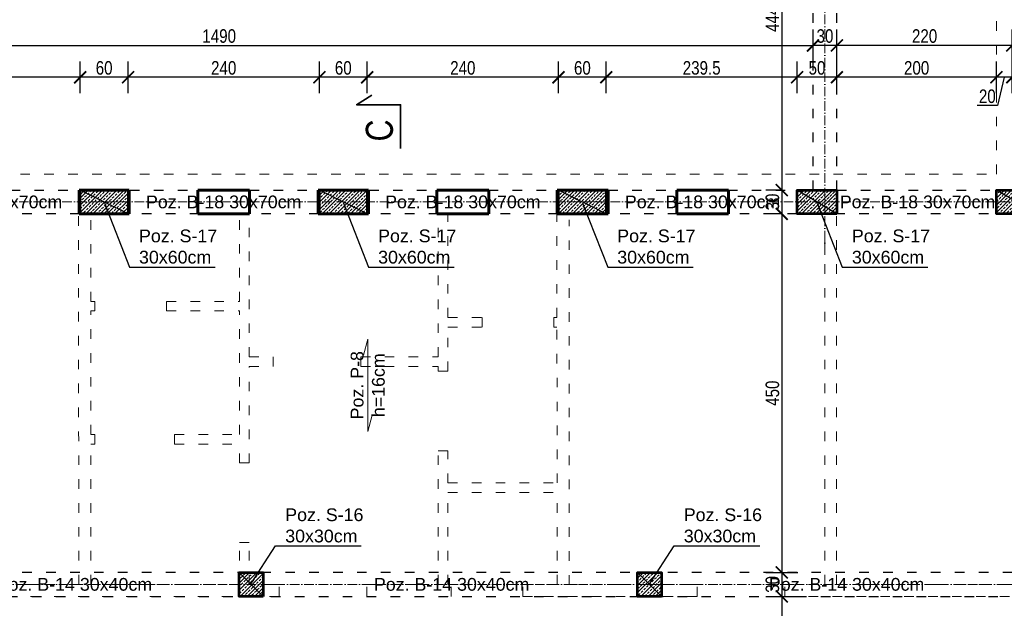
# Model space of a CAD drawing. Header units: inches. Extents: x 201967 to 338763, y -32705 to 30884.
# Tile 129 of 236: x 318044 to 319279, y 5611 to 6350. Entities that reach past the tile are written whole.
import ezdxf

# ---------------------------------------------------------------- set-up
doc = ezdxf.new("R2010")
doc.units = ezdxf.units.IN
doc.header["$MEASUREMENT"] = 0
doc.linetypes.add('ACAD_ISO03W100', pattern=[30, 12, -18])
doc.linetypes.add('ACAD_ISO10W100', pattern=[18, 12, -3, 0, -3])
for name, color, linetype, lineweight in [('01 a1 KONSTRUKCJA żelebet', 200, 'Continuous', 53), ('01 b KONSTRUKCJA belki', 92, 'ACAD_ISO03W100', 30), ('01h1 KONSTRUKCJA pozycje stropy', 253, 'Continuous', 13), ('01h2 KONSTRUKCJA pozycje belki', 254, 'Continuous', 13), ('01h3 KONSTRUKCJA pozycje słupy', 252, 'Continuous', 13), ('02 b ściany dziłowe cienkie', 6, 'ACAD_ISO03W100', 13), ('11 OSIE ściany', 2, 'ACAD_ISO10W100', 5), ('90 WYMIAR', 155, 'Continuous', 9), ('91 PRZEKROJE', 7, 'Continuous', 35), ('_proj_SCHODY', 2, 'Continuous', 9), ('MURY konstrukcyjne', 70, 'Continuous', 60)]:
    doc.layers.add(name, color=color, linetype=linetype, lineweight=lineweight)
doc.styles.add('100 arial', font='arial.ttf', dxfattribs={"width": 0.8, "height": 17})
doc.styles.add('arialcce', font='arial.ttf')
doc.styles.add('OPIS', font='arial.ttf')
doc.styles.add('RomanS', font='romans.shx')
doc.dimstyles.new('100', dxfattribs={"dimscale": 10, "dimtxt": 17, "dimasz": 1.5, "dimexe": 2, "dimexo": 2, "dimgap": 0.3, "dimtad": 1, "dimdec": 1, "dimrnd": 0.5, "dimdsep": 46, "dimtxsty": '100 arial', "dimblk": 'ARCHTICK', "dimcen": 10, "dimclrd": 256, "dimclre": 256, "dimclrt": 256, "dimadec": 0, "dimazin": 0, "dimtfac": 1, "dimtdec": 1, "dimtix": 1, "dimtmove": 1, "dimatfit": 3, "dimfxl": 2, "dimfxlon": 1, "dimtolj": 1, "dimarcsym": 0})
doc.dimstyles.new('DIM100txt12', dxfattribs={"dimtxt": 12, "dimasz": 1.05, "dimexe": 0, "dimexo": 8, "dimgap": 4, "dimtad": 1, "dimdec": 7, "dimrnd": 0.5, "dimdsep": 46, "dimtxsty": 'RomanS', "dimblk1": 'DIM', "dimblk2": 'DIM', "dimsah": 1, "dimcen": 0.09, "dimse1": 1, "dimse2": 1, "dimclrt": 256, "dimadec": 1, "dimazin": 0, "dimtfac": 1, "dimtdec": 7, "dimtix": 1, "dimtofl": 0, "dimtmove": 2, "dimatfit": 3, "dimfxl": 1, "dimtolj": 1, "dimtzin": 0, "dimarcsym": 0})
pattern_1 = [(45, (0, -25), (-4.490128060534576, 4.490128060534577), []), (45, (4.490130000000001, -25), (-4.490128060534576, 4.490128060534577), [3.175, -1.5875])]

# ---------------------------------------------------------------- blocks, each defined once
blk = doc.blocks.new('1 osie 1 część BPPZ')
at = {"layer": '11 OSIE ściany'}
for p, q in [((-1917.399999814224, 163.500971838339), (-1917.399999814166, 870.0009718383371)), ((-907.3999998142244, 230.0009718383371), (-4101.782290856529, 230.0009718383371)), ((-1237.399999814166, -249.9990929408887), (-4101.782290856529, -249.9990929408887))]:
    blk.add_line(p, q, dxfattribs=at)
blk = doc.blocks.new('*U1126')
at = {"lineweight": 5, "ltscale": 0.25}
h = blk.add_hatch(dxfattribs=at)
h.set_pattern_fill('ANSI33', color=5, style=0)
h.set_pattern_definition(pattern_1)
h.paths.add_polyline_path([(0, 0), (-3.552713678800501e-15, -50), (30, -50), (30, 0)])
blk.add_lwpolyline([(0, 0), (-3.552713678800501e-15, -50), (30, -50), (30, 0)], close=True)
at = {"layer": 'Defpoints'}
blk.add_line((0, 0), (30, -50), dxfattribs=at)
blk = doc.blocks.new('*U1125')
at = {"lineweight": 5, "ltscale": 0.25}
h = blk.add_hatch(dxfattribs=at)
h.set_pattern_fill('ANSI33', color=5, style=0)
h.set_pattern_definition(pattern_1)
h.paths.add_polyline_path([(0, 0), (-4.973799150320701e-15, -60), (30, -60), (30, 0)])
blk.add_lwpolyline([(0, 0), (-4.973799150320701e-15, -60), (30, -60), (30, 0)], close=True)
at = {"layer": 'Defpoints'}
blk.add_line((0, 0), (30, -60), dxfattribs=at)
blk = doc.blocks.new('*U1121')
at = {"lineweight": 5, "ltscale": 0.25}
h = blk.add_hatch(dxfattribs=at)
h.set_pattern_fill('ANSI33', color=5, style=0)
h.set_pattern_definition(pattern_1)
h.paths.add_polyline_path([(0, 0), (-7.105427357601e-16, -30), (30, -30), (30, 0)])
blk.add_lwpolyline([(0, 0), (-7.105427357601e-16, -30), (30, -30), (30, 0)], close=True)
at = {"layer": 'Defpoints'}
blk.add_line((0, 0), (30, -30), dxfattribs=at)
blk = doc.blocks.new('1 słupy parter rozbudowa 2')
at = {"layer": '01 a1 KONSTRUKCJA żelebet', "xscale": -1, "rotation": 270}
for name, p in [('*U1125', (1210.657515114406, -15)), ('*U1125', (1510.657515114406, -15.00000000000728)), ('*U1125', (1810.657515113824, -15.00000000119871)), ('*U1126', (2099.999999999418, -15.00006266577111)), ('*U1126', (2350.000000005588, -15)), ('*U1121', (1380, -495.0000647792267)), ('*U1121', (1880, -494.9660623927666))]:
    blk.add_blockref(name, p, dxfattribs=at)
blk = doc.blocks.new('*U1165')
at = {"layer": '91 PRZEKROJE'}
blk.add_lwpolyline([(-6680.216077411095, 15694.43516919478), (-6625.216077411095, 15694.43516919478), (-6625.216077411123, 15749.43516919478), (-6612.913920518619, 15730.59427239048)], dxfattribs=at)
at = {"layer": '91 PRZEKROJE', "color": 2, "insert": (-6671.162506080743, 15737.98818830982), "char_height": 34, "attachment_point": 1, "style": '100 arial'}
blk.add_mtext_dynamic_manual_height_columns('C', width=64.0781552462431, gutter_width=85, heights=[0], dxfattribs=at)
blk = doc.blocks.new('1 przekroje jagielońska')
at = {"layer": '91 PRZEKROJE', "rotation": 90}
blk.add_blockref('*U1165', (12125.51062797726, 6977.17410454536), dxfattribs=at)
blk = doc.blocks.new('DIM')
for p, q in [((7.275957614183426e-12, -13.00000000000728), (7.275957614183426e-12, 12.99999999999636)), ((8.000000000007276, -7.275957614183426e-12), (-7.999999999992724, -7.275957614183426e-12))]:
    blk.add_line(p, q)
at = {"const_width": 1.714285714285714}
blk.add_lwpolyline([(5.714285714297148, 5.714285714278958), (-5.71428571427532, -5.71428571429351)], dxfattribs=at)
blk = doc.blocks.new('_ARCHTICK')
at = {"color": 0, "linetype": 'ByBlock', "const_width": 0.15}
blk.add_lwpolyline([(-0.5, -0.5), (0.5, 0.5)], dxfattribs=at)
blk = doc.blocks.new('*D1690')
at = {"layer": '90 WYMIAR', "lineweight": -2, "transparency": 16777216}
for p, q in [((317534.1205437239, 6733.062804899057), (317534.1205437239, 6773.062804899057)), ((319054.1205437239, 6753.062804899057), (317534.1205437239, 6753.062804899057)), ((319054.1205437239, 6753.062804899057), (319054.1205437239, 6733.062804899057))]:
    blk.add_line(p, q, dxfattribs=at)
at = {"layer": 'Defpoints', "color": 0, "transparency": 16777216}
for p in [(319054.1205437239, 6760.870251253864), (317534.1205437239, 6753.062804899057), (317534.1205437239, 6254.370251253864)]:
    blk.add_point(p, dxfattribs=at)
at = {"layer": '90 WYMIAR', "lineweight": -2, "transparency": 16777216, "xscale": 15, "yscale": 15, "zscale": 15, "rotation": 180}
blk.add_blockref('_ARCHTICK', (317534.1205437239, 6753.062804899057), dxfattribs=at)
at = {"layer": '90 WYMIAR', "lineweight": -2, "transparency": 16777216, "xscale": 15, "yscale": 15, "zscale": 15}
blk.add_blockref('_ARCHTICK', (319054.1205437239, 6753.062804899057), dxfattribs=at)
at = {"layer": '90 WYMIAR', "transparency": 16777216, "insert": (318294.1205437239, 6764.742545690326), "char_height": 17, "attachment_point": 5, "style": '100 arial'}
blk.add_mtext('\\A1;1520', dxfattribs=at)
blk = doc.blocks.new('*D1742')
at = {"layer": '90 WYMIAR', "lineweight": -2, "transparency": 16777216}
for p, q in [((316776.7828983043, 6594.997434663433), (316736.7828983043, 6594.997434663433)), ((316756.7828983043, 6120.870251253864), (316756.7828983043, 6594.997434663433)), ((316776.7828983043, 6120.870251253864), (316736.7828983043, 6120.870251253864))]:
    blk.add_line(p, q, dxfattribs=at)
at = {"layer": 'Defpoints', "color": 0, "transparency": 16777216}
for p in [(316756.7828983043, 6594.997434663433), (319054.1205437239, 6594.997434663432), (316869.7382526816, 6120.870251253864)]:
    blk.add_point(p, dxfattribs=at)
at = {"layer": '90 WYMIAR', "lineweight": -2, "transparency": 16777216, "xscale": 15, "yscale": 15, "zscale": 15}
for p, rotation in [((316756.7828983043, 6594.997434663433), 90), ((316756.7828983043, 6120.870251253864), 270)]:
    blk.add_blockref('_ARCHTICK', p, dxfattribs=dict(at, rotation=rotation))
at = {"layer": '90 WYMIAR', "transparency": 16777216, "insert": (316745.2828983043, 6357.9338429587), "char_height": 17, "attachment_point": 5, "rotation": 90, "style": '100 arial'}
blk.add_mtext('\\A1;474', dxfattribs=at)
blk = doc.blocks.new('*D1701')
at = {"layer": '90 WYMIAR', "lineweight": -2, "transparency": 16777216}
for p, q in [((319269.1205437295, 6257.376199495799), (319269.1205437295, 6297.376199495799)), ((319289.1205437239, 6257.376199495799), (319289.1205437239, 6297.376199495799)), ((319289.1205437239, 6277.376199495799), (319269.1205437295, 6277.376199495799)), ((319279.1205437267, 6277.376199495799), (319270.6305078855, 6241.781529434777)), ((319270.6305078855, 6241.781529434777), (319244.9633864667, 6241.781529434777))]:
    blk.add_line(p, q, dxfattribs=at)
at = {"layer": 'Defpoints', "color": 0, "transparency": 16777216}
for p in [(319269.1205437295, 6277.376199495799), (319269.1205437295, 6135.870251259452), (319289.1205437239, 6135.870251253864)]:
    blk.add_point(p, dxfattribs=at)
at = {"layer": '90 WYMIAR', "lineweight": -2, "transparency": 16777216, "xscale": 15, "yscale": 15, "zscale": 15, "rotation": 180}
blk.add_blockref('_ARCHTICK', (319269.1205437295, 6277.376199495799), dxfattribs=at)
at = {"layer": '90 WYMIAR', "lineweight": -2, "transparency": 16777216, "xscale": 15, "yscale": 15, "zscale": 15}
blk.add_blockref('_ARCHTICK', (319289.1205437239, 6277.376199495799), dxfattribs=at)
at = {"layer": '90 WYMIAR', "transparency": 16777216, "insert": (319257.796947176, 6253.461270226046), "char_height": 17, "attachment_point": 5, "style": '100 arial'}
blk.add_mtext('\\A1;20', dxfattribs=at)
blk = doc.blocks.new('*D1702')
at = {"layer": '90 WYMIAR', "lineweight": -2, "transparency": 16777216}
for p, q in [((319069.1205437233, 6257.376199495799), (319069.1205437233, 6297.376199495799)), ((319269.1205437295, 6257.376199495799), (319269.1205437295, 6297.376199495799)), ((319269.1205437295, 6277.376199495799), (319069.1205437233, 6277.376199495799))]:
    blk.add_line(p, q, dxfattribs=at)
at = {"layer": 'Defpoints', "color": 0, "transparency": 16777216}
for p in [(319069.1205437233, 6277.376199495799), (319069.1205437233, 6135.870188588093), (319269.1205437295, 6135.870251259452)]:
    blk.add_point(p, dxfattribs=at)
at = {"layer": '90 WYMIAR', "lineweight": -2, "transparency": 16777216, "xscale": 15, "yscale": 15, "zscale": 15, "rotation": 180}
blk.add_blockref('_ARCHTICK', (319069.1205437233, 6277.376199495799), dxfattribs=at)
at = {"layer": '90 WYMIAR', "lineweight": -2, "transparency": 16777216, "xscale": 15, "yscale": 15, "zscale": 15}
blk.add_blockref('_ARCHTICK', (319269.1205437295, 6277.376199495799), dxfattribs=at)
at = {"layer": '90 WYMIAR', "transparency": 16777216, "insert": (319169.1205437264, 6289.055940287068), "char_height": 17, "attachment_point": 5, "style": '100 arial'}
blk.add_mtext('\\A1;200', dxfattribs=at)
blk = doc.blocks.new('*D1703')
at = {"layer": '90 WYMIAR', "lineweight": -2, "transparency": 16777216}
for p, q in [((319019.1205437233, 6257.376199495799), (319019.1205437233, 6297.376199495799)), ((319069.1205437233, 6257.376199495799), (319069.1205437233, 6297.376199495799)), ((319069.1205437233, 6277.376199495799), (319019.1205437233, 6277.376199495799))]:
    blk.add_line(p, q, dxfattribs=at)
at = {"layer": 'Defpoints', "color": 0, "transparency": 16777216}
for p in [(319019.1205437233, 6277.376199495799), (319019.1205437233, 6135.870188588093), (319069.1205437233, 6135.870188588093)]:
    blk.add_point(p, dxfattribs=at)
at = {"layer": '90 WYMIAR', "lineweight": -2, "transparency": 16777216, "xscale": 15, "yscale": 15, "zscale": 15, "rotation": 180}
blk.add_blockref('_ARCHTICK', (319019.1205437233, 6277.376199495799), dxfattribs=at)
at = {"layer": '90 WYMIAR', "lineweight": -2, "transparency": 16777216, "xscale": 15, "yscale": 15, "zscale": 15}
blk.add_blockref('_ARCHTICK', (319069.1205437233, 6277.376199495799), dxfattribs=at)
at = {"layer": '90 WYMIAR', "transparency": 16777216, "insert": (319044.1205437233, 6289.055940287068), "char_height": 17, "attachment_point": 5, "style": '100 arial'}
blk.add_mtext('\\A1;50', dxfattribs=at)
blk = doc.blocks.new('*D1704')
at = {"layer": '90 WYMIAR', "lineweight": -2, "transparency": 16777216}
for p, q in [((318779.7780588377, 6257.376199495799), (318779.7780588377, 6297.376199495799)), ((319019.1205437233, 6257.376199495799), (319019.1205437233, 6297.376199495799)), ((319019.1205437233, 6277.376199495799), (318779.7780588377, 6277.376199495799))]:
    blk.add_line(p, q, dxfattribs=at)
at = {"layer": 'Defpoints', "color": 0, "transparency": 16777216}
for p in [(318779.7780588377, 6277.376199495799), (318779.7780588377, 6135.870251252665), (319019.1205437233, 6135.870188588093)]:
    blk.add_point(p, dxfattribs=at)
at = {"layer": '90 WYMIAR', "lineweight": -2, "transparency": 16777216, "xscale": 15, "yscale": 15, "zscale": 15, "rotation": 180}
blk.add_blockref('_ARCHTICK', (318779.7780588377, 6277.376199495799), dxfattribs=at)
at = {"layer": '90 WYMIAR', "lineweight": -2, "transparency": 16777216, "xscale": 15, "yscale": 15, "zscale": 15}
blk.add_blockref('_ARCHTICK', (319019.1205437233, 6277.376199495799), dxfattribs=at)
at = {"layer": '90 WYMIAR', "transparency": 16777216, "insert": (318899.4493012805, 6289.061738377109), "char_height": 17, "attachment_point": 5, "style": '100 arial'}
blk.add_mtext('\\A1;239.5', dxfattribs=at)
blk = doc.blocks.new('*D1705')
at = {"layer": '90 WYMIAR', "lineweight": -2, "transparency": 16777216}
for p, q in [((318719.7780588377, 6257.376199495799), (318719.7780588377, 6297.376199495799)), ((318779.7780588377, 6257.376199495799), (318779.7780588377, 6297.376199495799)), ((318779.7780588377, 6277.376199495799), (318719.7780588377, 6277.376199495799))]:
    blk.add_line(p, q, dxfattribs=at)
at = {"layer": 'Defpoints', "color": 0, "transparency": 16777216}
for p in [(318719.7780588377, 6277.376199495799), (318719.7780588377, 6135.870251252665), (318779.7780588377, 6135.870251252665)]:
    blk.add_point(p, dxfattribs=at)
at = {"layer": '90 WYMIAR', "lineweight": -2, "transparency": 16777216, "xscale": 15, "yscale": 15, "zscale": 15, "rotation": 180}
blk.add_blockref('_ARCHTICK', (318719.7780588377, 6277.376199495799), dxfattribs=at)
at = {"layer": '90 WYMIAR', "lineweight": -2, "transparency": 16777216, "xscale": 15, "yscale": 15, "zscale": 15}
blk.add_blockref('_ARCHTICK', (318779.7780588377, 6277.376199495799), dxfattribs=at)
at = {"layer": '90 WYMIAR', "transparency": 16777216, "insert": (318749.7780588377, 6289.055940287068), "char_height": 17, "attachment_point": 5, "style": '100 arial'}
blk.add_mtext('\\A1;60', dxfattribs=at)
blk = doc.blocks.new('*D1706')
at = {"layer": '90 WYMIAR', "lineweight": -2, "transparency": 16777216}
for p, q in [((318479.7780588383, 6257.376199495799), (318479.7780588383, 6297.376199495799)), ((318719.7780588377, 6257.376199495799), (318719.7780588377, 6297.376199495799)), ((318719.7780588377, 6277.376199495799), (318479.7780588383, 6277.376199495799))]:
    blk.add_line(p, q, dxfattribs=at)
at = {"layer": 'Defpoints', "color": 0, "transparency": 16777216}
for p in [(318479.7780588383, 6277.376199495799), (318479.7780588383, 6135.870251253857), (318719.7780588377, 6135.870251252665)]:
    blk.add_point(p, dxfattribs=at)
at = {"layer": '90 WYMIAR', "lineweight": -2, "transparency": 16777216, "xscale": 15, "yscale": 15, "zscale": 15, "rotation": 180}
blk.add_blockref('_ARCHTICK', (318479.7780588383, 6277.376199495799), dxfattribs=at)
at = {"layer": '90 WYMIAR', "lineweight": -2, "transparency": 16777216, "xscale": 15, "yscale": 15, "zscale": 15}
blk.add_blockref('_ARCHTICK', (318719.7780588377, 6277.376199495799), dxfattribs=at)
at = {"layer": '90 WYMIAR', "transparency": 16777216, "insert": (318599.778058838, 6289.055940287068), "char_height": 17, "attachment_point": 5, "style": '100 arial'}
blk.add_mtext('\\A1;240', dxfattribs=at)
blk = doc.blocks.new('*D1707')
at = {"layer": '90 WYMIAR', "lineweight": -2, "transparency": 16777216}
for p, q in [((318419.7780588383, 6257.376199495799), (318419.7780588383, 6297.376199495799)), ((318479.7780588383, 6257.376199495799), (318479.7780588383, 6297.376199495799)), ((318479.7780588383, 6277.376199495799), (318419.7780588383, 6277.376199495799))]:
    blk.add_line(p, q, dxfattribs=at)
at = {"layer": 'Defpoints', "color": 0, "transparency": 16777216}
for p in [(318419.7780588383, 6277.376199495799), (318419.7780588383, 6135.870251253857), (318479.7780588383, 6135.870251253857)]:
    blk.add_point(p, dxfattribs=at)
at = {"layer": '90 WYMIAR', "lineweight": -2, "transparency": 16777216, "xscale": 15, "yscale": 15, "zscale": 15, "rotation": 180}
blk.add_blockref('_ARCHTICK', (318419.7780588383, 6277.376199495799), dxfattribs=at)
at = {"layer": '90 WYMIAR', "lineweight": -2, "transparency": 16777216, "xscale": 15, "yscale": 15, "zscale": 15}
blk.add_blockref('_ARCHTICK', (318479.7780588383, 6277.376199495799), dxfattribs=at)
at = {"layer": '90 WYMIAR', "transparency": 16777216, "insert": (318449.7780588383, 6289.055940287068), "char_height": 17, "attachment_point": 5, "style": '100 arial'}
blk.add_mtext('\\A1;60', dxfattribs=at)
blk = doc.blocks.new('*D1708')
at = {"layer": '90 WYMIAR', "lineweight": -2, "transparency": 16777216}
for p, q in [((318179.7780588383, 6257.376199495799), (318179.7780588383, 6297.376199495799)), ((318419.7780588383, 6257.376199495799), (318419.7780588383, 6297.376199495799)), ((318419.7780588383, 6277.376199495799), (318179.7780588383, 6277.376199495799))]:
    blk.add_line(p, q, dxfattribs=at)
at = {"layer": 'Defpoints', "color": 0, "transparency": 16777216}
for p in [(318179.7780588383, 6277.376199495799), (318179.7780588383, 6135.870251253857), (318419.7780588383, 6135.870251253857)]:
    blk.add_point(p, dxfattribs=at)
at = {"layer": '90 WYMIAR', "lineweight": -2, "transparency": 16777216, "xscale": 15, "yscale": 15, "zscale": 15, "rotation": 180}
blk.add_blockref('_ARCHTICK', (318179.7780588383, 6277.376199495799), dxfattribs=at)
at = {"layer": '90 WYMIAR', "lineweight": -2, "transparency": 16777216, "xscale": 15, "yscale": 15, "zscale": 15}
blk.add_blockref('_ARCHTICK', (318419.7780588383, 6277.376199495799), dxfattribs=at)
at = {"layer": '90 WYMIAR', "transparency": 16777216, "insert": (318299.7780588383, 6289.055940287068), "char_height": 17, "attachment_point": 5, "style": '100 arial'}
blk.add_mtext('\\A1;240', dxfattribs=at)
blk = doc.blocks.new('*D1709')
at = {"layer": '90 WYMIAR', "lineweight": -2, "transparency": 16777216}
for p, q in [((318119.7780588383, 6257.376199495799), (318119.7780588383, 6297.376199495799)), ((318179.7780588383, 6257.376199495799), (318179.7780588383, 6297.376199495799)), ((318179.7780588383, 6277.376199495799), (318119.7780588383, 6277.376199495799))]:
    blk.add_line(p, q, dxfattribs=at)
at = {"layer": 'Defpoints', "color": 0, "transparency": 16777216}
for p in [(318119.7780588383, 6277.376199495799), (318119.7780588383, 6135.870251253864), (318179.7780588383, 6135.870251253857)]:
    blk.add_point(p, dxfattribs=at)
at = {"layer": '90 WYMIAR', "lineweight": -2, "transparency": 16777216, "xscale": 15, "yscale": 15, "zscale": 15, "rotation": 180}
blk.add_blockref('_ARCHTICK', (318119.7780588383, 6277.376199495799), dxfattribs=at)
at = {"layer": '90 WYMIAR', "lineweight": -2, "transparency": 16777216, "xscale": 15, "yscale": 15, "zscale": 15}
blk.add_blockref('_ARCHTICK', (318179.7780588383, 6277.376199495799), dxfattribs=at)
at = {"layer": '90 WYMIAR', "transparency": 16777216, "insert": (318149.7780588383, 6289.055940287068), "char_height": 17, "attachment_point": 5, "style": '100 arial'}
blk.add_mtext('\\A1;60', dxfattribs=at)
blk = doc.blocks.new('*D1710')
at = {"layer": '90 WYMIAR', "lineweight": -2, "transparency": 16777216}
for p, q in [((317879.7780588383, 6257.376199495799), (317879.7780588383, 6297.376199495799)), ((318119.7780588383, 6257.376199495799), (318119.7780588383, 6297.376199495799)), ((318119.7780588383, 6277.376199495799), (317879.7780588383, 6277.376199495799))]:
    blk.add_line(p, q, dxfattribs=at)
at = {"layer": 'Defpoints', "color": 0, "transparency": 16777216}
for p in [(317879.7780588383, 6277.376199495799), (317879.7780588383, 6135.870251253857), (318119.7780588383, 6135.870251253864)]:
    blk.add_point(p, dxfattribs=at)
at = {"layer": '90 WYMIAR', "lineweight": -2, "transparency": 16777216, "xscale": 15, "yscale": 15, "zscale": 15, "rotation": 180}
blk.add_blockref('_ARCHTICK', (317879.7780588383, 6277.376199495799), dxfattribs=at)
at = {"layer": '90 WYMIAR', "lineweight": -2, "transparency": 16777216, "xscale": 15, "yscale": 15, "zscale": 15}
blk.add_blockref('_ARCHTICK', (318119.7780588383, 6277.376199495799), dxfattribs=at)
at = {"layer": '90 WYMIAR', "transparency": 16777216, "insert": (317999.7780588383, 6289.055940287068), "char_height": 17, "attachment_point": 5, "style": '100 arial'}
blk.add_mtext('\\A1;240', dxfattribs=at)
blk = doc.blocks.new('*D1686')
at = {"layer": '90 WYMIAR', "lineweight": -2, "transparency": 16777216}
for p, q in [((317549.1205437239, 6297.376199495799), (317549.1205437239, 6337.376199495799)), ((319039.1205437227, 6297.376199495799), (319039.1205437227, 6337.376199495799)), ((317549.1205437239, 6317.376199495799), (319039.1205437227, 6317.376199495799))]:
    blk.add_line(p, q, dxfattribs=at)
at = {"layer": 'Defpoints', "color": 0, "transparency": 16777216}
for p in [(319039.1205437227, 6317.376199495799), (319039.1205437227, 6135.87025125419), (317549.1205437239, 6105.870251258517)]:
    blk.add_point(p, dxfattribs=at)
at = {"layer": '90 WYMIAR', "lineweight": -2, "transparency": 16777216, "xscale": 15, "yscale": 15, "zscale": 15, "rotation": 180}
blk.add_blockref('_ARCHTICK', (317549.1205437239, 6317.376199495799), dxfattribs=at)
at = {"layer": '90 WYMIAR', "lineweight": -2, "transparency": 16777216, "xscale": 15, "yscale": 15, "zscale": 15}
blk.add_blockref('_ARCHTICK', (319039.1205437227, 6317.376199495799), dxfattribs=at)
at = {"layer": '90 WYMIAR', "transparency": 16777216, "insert": (318294.1205437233, 6329.055940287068), "char_height": 17, "attachment_point": 5, "style": '100 arial'}
blk.add_mtext('\\A1;1490', dxfattribs=at)
blk = doc.blocks.new('*D1875')
at = {"layer": '90 WYMIAR', "lineweight": -2, "transparency": 16777216}
for p, q in [((319069.120544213, 6297.376199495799), (319069.120544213, 6337.376199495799)), ((319289.1205437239, 6297.376199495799), (319289.1205437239, 6337.376199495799)), ((319289.1205437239, 6317.376199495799), (319069.120544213, 6317.376199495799))]:
    blk.add_line(p, q, dxfattribs=at)
at = {"layer": 'Defpoints', "color": 0, "transparency": 16777216}
for p in [(319069.120544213, 6317.376199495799), (319069.120544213, 6135.870188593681), (319289.1205437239, 6135.870251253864)]:
    blk.add_point(p, dxfattribs=at)
at = {"layer": '90 WYMIAR', "lineweight": -2, "transparency": 16777216, "xscale": 15, "yscale": 15, "zscale": 15, "rotation": 180}
blk.add_blockref('_ARCHTICK', (319069.120544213, 6317.376199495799), dxfattribs=at)
at = {"layer": '90 WYMIAR', "lineweight": -2, "transparency": 16777216, "xscale": 15, "yscale": 15, "zscale": 15}
blk.add_blockref('_ARCHTICK', (319289.1205437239, 6317.376199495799), dxfattribs=at)
at = {"layer": '90 WYMIAR', "transparency": 16777216, "insert": (319179.1205439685, 6329.055940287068), "char_height": 17, "attachment_point": 5, "style": '100 arial'}
blk.add_mtext('\\A1;220', dxfattribs=at)
blk = doc.blocks.new('*D1876')
at = {"layer": '90 WYMIAR', "lineweight": -2, "transparency": 16777216}
for p, q in [((319039.1205437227, 6297.376199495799), (319039.1205437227, 6337.376199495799)), ((319069.120544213, 6297.376199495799), (319069.120544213, 6337.376199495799)), ((319069.120544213, 6317.376199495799), (319039.1205437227, 6317.376199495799))]:
    blk.add_line(p, q, dxfattribs=at)
at = {"layer": 'Defpoints', "color": 0, "transparency": 16777216}
for p in [(319039.1205437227, 6317.376199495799), (319039.1205437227, 6135.870251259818), (319069.120544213, 6135.870188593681)]:
    blk.add_point(p, dxfattribs=at)
at = {"layer": '90 WYMIAR', "lineweight": -2, "transparency": 16777216, "xscale": 15, "yscale": 15, "zscale": 15, "rotation": 180}
blk.add_blockref('_ARCHTICK', (319039.1205437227, 6317.376199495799), dxfattribs=at)
at = {"layer": '90 WYMIAR', "lineweight": -2, "transparency": 16777216, "xscale": 15, "yscale": 15, "zscale": 15}
blk.add_blockref('_ARCHTICK', (319069.120544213, 6317.376199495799), dxfattribs=at)
at = {"layer": '90 WYMIAR', "transparency": 16777216, "insert": (319054.1205439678, 6329.061738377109), "char_height": 17, "attachment_point": 5, "style": '100 arial'}
blk.add_mtext('\\A1;30', dxfattribs=at)
blk = doc.blocks.new('*D1877')
at = {"layer": '90 WYMIAR', "lineweight": -2, "transparency": 16777216}
for p, q in [((319019.9044166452, 6580.259050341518), (318979.9044166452, 6580.259050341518)), ((318999.9044166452, 6580.259050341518), (318999.9044166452, 6135.870188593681)), ((318999.9044166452, 6135.870188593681), (318979.9044166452, 6135.870188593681))]:
    blk.add_line(p, q, dxfattribs=at)
at = {"layer": 'Defpoints', "color": 0, "transparency": 16777216}
for p in [(319054.1205437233, 6580.259050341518), (318999.9044166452, 6135.870188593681), (319019.1205437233, 6135.870188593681)]:
    blk.add_point(p, dxfattribs=at)
at = {"layer": '90 WYMIAR', "lineweight": -2, "transparency": 16777216, "xscale": 15, "yscale": 15, "zscale": 15}
for p, rotation in [((318999.9044166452, 6580.259050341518), 90), ((318999.9044166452, 6135.870188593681), 270)]:
    blk.add_blockref('_ARCHTICK', p, dxfattribs=dict(at, rotation=rotation))
at = {"layer": '90 WYMIAR', "transparency": 16777216, "insert": (318988.2594643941, 6358.064619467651), "char_height": 17, "attachment_point": 5, "rotation": 90, "style": '100 arial'}
blk.add_mtext('\\A1;444.5', dxfattribs=at)
blk = doc.blocks.new('*D1879')
at = {"layer": '90 WYMIAR', "lineweight": -2, "transparency": 16777216}
for p, q in [((318999.9044166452, 6135.870188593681), (318979.9044166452, 6135.870188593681)), ((318999.9044166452, 6135.870188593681), (318999.9044166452, 6105.870188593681)), ((318999.9044166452, 6105.870188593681), (318979.9044166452, 6105.870188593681))]:
    blk.add_line(p, q, dxfattribs=at)
at = {"layer": 'Defpoints', "color": 0, "transparency": 16777216}
for p in [(319019.1205437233, 6135.870188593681), (318999.9044166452, 6105.870188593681), (319019.1205437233, 6105.870188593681)]:
    blk.add_point(p, dxfattribs=at)
at = {"layer": '90 WYMIAR', "lineweight": -2, "transparency": 16777216, "xscale": 15, "yscale": 15, "zscale": 15}
for p, rotation in [((318999.9044166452, 6135.870188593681), 90), ((318999.9044166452, 6105.870188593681), 270)]:
    blk.add_blockref('_ARCHTICK', p, dxfattribs=dict(at, rotation=rotation))
at = {"layer": '90 WYMIAR', "transparency": 16777216, "insert": (318988.2188777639, 6120.870188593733), "char_height": 17, "attachment_point": 5, "rotation": 90, "style": '100 arial'}
blk.add_mtext('\\A1;30', dxfattribs=at)
blk = doc.blocks.new('*D1880')
at = {"layer": '90 WYMIAR', "lineweight": -2, "transparency": 16777216}
for p, q in [((318999.9044166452, 6105.870188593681), (318979.9044166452, 6105.870188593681)), ((318999.9044166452, 6105.870188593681), (318999.9044166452, 5655.904188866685)), ((318979.9044166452, 5655.904188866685), (319019.9044166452, 5655.904188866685))]:
    blk.add_line(p, q, dxfattribs=at)
at = {"layer": 'Defpoints', "color": 0, "transparency": 16777216}
for p in [(319019.1205437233, 6105.870188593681), (318849.1205437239, 5655.904188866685), (318999.9044166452, 5655.904188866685)]:
    blk.add_point(p, dxfattribs=at)
at = {"layer": '90 WYMIAR', "lineweight": -2, "transparency": 16777216, "xscale": 15, "yscale": 15, "zscale": 15}
for p, rotation in [((318999.9044166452, 6105.870188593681), 90), ((318999.9044166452, 5655.904188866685), 270)]:
    blk.add_blockref('_ARCHTICK', p, dxfattribs=dict(at, rotation=rotation))
at = {"layer": '90 WYMIAR', "transparency": 16777216, "insert": (318988.2246758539, 5880.887188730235), "char_height": 17, "attachment_point": 5, "rotation": 90, "style": '100 arial'}
blk.add_mtext('\\A1;450', dxfattribs=at)
blk = doc.blocks.new('*D1881')
at = {"layer": '90 WYMIAR', "lineweight": -2, "transparency": 16777216}
for p, q in [((318979.9044166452, 5655.904188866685), (319019.9044166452, 5655.904188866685)), ((318999.9044166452, 5655.904188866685), (318999.9044166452, 5625.904188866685)), ((318979.9044166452, 5625.904188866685), (319019.9044166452, 5625.904188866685))]:
    blk.add_line(p, q, dxfattribs=at)
at = {"layer": 'Defpoints', "color": 0, "transparency": 16777216}
for p in [(318849.1205437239, 5655.904188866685), (318849.1205437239, 5625.904188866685), (318999.9044166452, 5625.904188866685)]:
    blk.add_point(p, dxfattribs=at)
at = {"layer": '90 WYMIAR', "lineweight": -2, "transparency": 16777216, "xscale": 15, "yscale": 15, "zscale": 15}
for p, rotation in [((318999.9044166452, 5655.904188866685), 90), ((318999.9044166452, 5625.904188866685), 270)]:
    blk.add_blockref('_ARCHTICK', p, dxfattribs=dict(at, rotation=rotation))
at = {"layer": '90 WYMIAR', "transparency": 16777216, "insert": (318988.2188777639, 5640.904188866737), "char_height": 17, "attachment_point": 5, "rotation": 90, "style": '100 arial'}
blk.add_mtext('\\A1;30', dxfattribs=at)
blk = doc.blocks.new('*D1882')
at = {"layer": '90 WYMIAR', "lineweight": -2, "transparency": 16777216}
for p, q in [((318979.9044166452, 5625.904188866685), (319019.9044166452, 5625.904188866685)), ((318999.9044166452, 5625.904188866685), (318999.9044166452, 5425.870249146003)), ((319019.9044166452, 5425.870249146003), (318979.9044166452, 5425.870249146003))]:
    blk.add_line(p, q, dxfattribs=at)
at = {"layer": 'Defpoints', "color": 0, "transparency": 16777216}
for p in [(318849.1205437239, 5625.904188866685), (318999.9044166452, 5425.870249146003), (319086.7382526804, 5425.870249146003)]:
    blk.add_point(p, dxfattribs=at)
at = {"layer": '90 WYMIAR', "lineweight": -2, "transparency": 16777216, "xscale": 15, "yscale": 15, "zscale": 15}
for p, rotation in [((318999.9044166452, 5625.904188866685), 90), ((318999.9044166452, 5425.870249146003), 270)]:
    blk.add_blockref('_ARCHTICK', p, dxfattribs=dict(at, rotation=rotation))
at = {"layer": '90 WYMIAR', "transparency": 16777216, "insert": (318988.2246758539, 5525.887219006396), "char_height": 17, "attachment_point": 5, "rotation": 90, "style": '100 arial'}
blk.add_mtext('\\A1;200', dxfattribs=at)

msp = doc.modelspace()

# ---------------------------------------------------------------- linework, layer by layer
at = {"layer": '01 b KONSTRUKCJA belki'}
for p, q in [((319039.1205437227, 6135.870188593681), (319039.1205437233, 6580.259050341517)), ((319069.1205437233, 6135.870188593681), (319069.1205437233, 6580.259050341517))]:
    msp.add_line(p, q, dxfattribs=at)
for points in [[(319019.1205437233, 6105.870188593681), (317132.2780588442, 6105.870188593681), (317132.2780588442, 6135.870188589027), (319019.1205437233, 6135.870188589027)], [(319619.1205437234, 6105.870251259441), (319069.120544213, 6105.870251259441), (319069.120544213, 6135.870188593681), (319619.1205437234, 6135.870188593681)], [(317549.1205437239, 5625.870186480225), (319649.1205437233, 5625.870186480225), (319649.1205437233, 5655.870186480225), (317549.1205437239, 5655.870186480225)]]:
    msp.add_lwpolyline(points, close=True, dxfattribs=at)
at = {"layer": '01h1 KONSTRUKCJA pozycje stropy'}
msp.add_lwpolyline([(318485.9857104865, 5853.161541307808), (318480.5560550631, 5833.001904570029), (318480.5560550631, 5948.738468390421), (318475.1263996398, 5928.578831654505)], dxfattribs=at)
at = {"layer": '02 b ściany dziłowe cienkie'}
for p, q in [((318117.8645847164, 5640.888061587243), (318117.7780588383, 6105.870251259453)), ((318133.1205437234, 5996.063843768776), (318133.1205437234, 6105.870188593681)), ((318319.7780588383, 5996.063843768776), (318319.7780588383, 6105.870188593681)), ((318331.7780588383, 5926.547609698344), (318331.7780588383, 6105.870188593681)), ((318569.0146091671, 5926.547609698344), (318569.014609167, 6105.870188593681)), ((318581.014609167, 5975.84709675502), (318581.014609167, 6105.870188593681)), ((318717.8852969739, 5975.84709675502), (318717.793984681, 6105.870188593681)), ((319054.1205437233, 5640.870186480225), (319054.1205437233, 6105.870188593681)), ((319068.7780588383, 5640.870186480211), (319068.7780588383, 6105.870188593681)), ((318733.1328182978, 5640.61245635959), (318733.1205437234, 6098.547609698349)), ((318133.1205437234, 5996.063843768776), (318138.1315418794, 5996.063843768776)), ((318138.1315418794, 5984.063843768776), (318138.1315418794, 5996.063843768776)), ((318228.1315418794, 5996.063843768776), (318319.7780588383, 5996.063843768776)), ((318228.1315418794, 5984.063843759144), (318228.1315418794, 5996.063843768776)), ((318133.1205437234, 5829.124813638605), (318133.1205437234, 5984.063843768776)), ((318133.1205437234, 5984.063843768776), (318138.1315418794, 5984.063843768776)), ((318228.1315418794, 5984.063843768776), (318319.7780588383, 5984.063843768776)), ((318319.7780588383, 5829.1248136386), (318319.7780588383, 5984.063843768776)), ((318581.014609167, 5975.84709675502), (318623.8869805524, 5975.84709675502)), ((318623.895542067, 5963.847096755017), (318623.8869805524, 5975.84709675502)), ((318713.8955649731, 5963.847096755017), (318713.8870034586, 5975.84709675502)), ((318713.8870034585, 5975.84709675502), (318717.8852969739, 5975.84709675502)), ((318581.014609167, 5908.558607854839), (318581.014609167, 5963.847096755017)), ((318581.014609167, 5963.847096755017), (318623.895542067, 5963.847096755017)), ((318713.8955649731, 5963.847096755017), (318717.8937243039, 5963.847096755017)), ((318718.0310873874, 5768.250509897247), (318717.8937243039, 5963.847096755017)), ((318331.7780588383, 5926.547609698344), (318361.8012875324, 5926.547609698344)), ((318361.8012875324, 5914.54760969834), (318361.8012875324, 5926.547609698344)), ((318471.8012875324, 5926.547609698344), (318569.0146091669, 5926.547609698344)), ((318471.8012875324, 5914.547609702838), (318471.8012875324, 5926.547609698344)), ((318331.7780588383, 5793.324616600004), (318331.7780588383, 5914.54760969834)), ((318331.7780588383, 5914.54760969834), (318361.8012875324, 5914.54760969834)), ((318471.8012875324, 5914.54760969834), (318569.014609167, 5914.54760969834)), ((318569.0146091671, 5908.558607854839), (318569.0146091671, 5914.54760969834)), ((318569.0146091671, 5908.558607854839), (318581.0146091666, 5908.558607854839)), ((318133.1205437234, 5829.1248136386), (318138.1315418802, 5829.1248136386)), ((318138.1315418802, 5817.1248136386), (318138.1315418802, 5829.1248136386)), ((318238.1315418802, 5829.1248136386), (318319.7780588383, 5829.1248136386)), ((318238.1315418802, 5817.1248136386), (318238.1315418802, 5829.1248136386)), ((318133.1518130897, 5640.89077401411), (318133.1205437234, 5817.1248136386)), ((318133.1205437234, 5817.1248136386), (318138.1315418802, 5817.1248136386)), ((318238.1315418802, 5817.1248136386), (318319.7780588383, 5817.1248136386)), ((318319.7780588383, 5793.324616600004), (318319.7780588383, 5817.1248136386)), ((318569.0146091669, 5640.870186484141), (318569.014609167, 5808.55860785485)), ((318569.014609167, 5808.55860785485), (318581.014609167, 5808.558607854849)), ((318581.014609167, 5768.250509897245), (318581.014609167, 5808.558607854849)), ((318319.7780588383, 5793.324616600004), (318331.7780588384, 5793.324616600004)), ((318581.014609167, 5768.250509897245), (318718.0310873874, 5768.250509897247)), ((318581.014609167, 5640.87018648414), (318581.014609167, 5756.250509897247)), ((318581.014609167, 5756.250509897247), (318718.0395147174, 5756.250509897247)), ((318718.1205437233, 5640.870186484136), (318718.0395147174, 5756.250509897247)), ((318319.7873563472, 5640.923888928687), (318319.7780588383, 5693.324616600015)), ((318319.7780588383, 5693.324616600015), (318331.7780588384, 5693.324616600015)), ((318331.7794150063, 5640.926016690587), (318331.7780588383, 5693.324616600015)), ((318118.1205309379, 5640.888107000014), (318017.1205437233, 5640.870186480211)), ((318319.7873563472, 5640.923888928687), (318133.1205437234, 5640.890768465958)), ((318369.2507712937, 5640.932665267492), (318331.7794150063, 5640.926016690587)), ((318369.2507712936, 5625.818228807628), (318369.2507712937, 5640.932665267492)), ((318479.2507712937, 5625.850669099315), (318479.2507712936, 5640.870186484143)), ((318479.2507712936, 5640.870186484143), (318569.0146091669, 5640.870186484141)), ((318581.014609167, 5640.87018648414), (318585.014609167, 5640.87018648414)), ((318585.014609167, 5625.840879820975), (318585.0146091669, 5640.87018648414)), ((318675.0146091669, 5640.870186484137), (318718.1205437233, 5640.870186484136)), ((318675.014609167, 5625.840879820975), (318675.014609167, 5640.870186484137)), ((318893.6205437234, 5640.870186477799), (318733.1205437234, 5640.612436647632)), ((318893.6205437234, 5625.87018648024), (318893.6205437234, 5640.870186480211)), ((319003.6205437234, 5625.870186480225), (319003.6205437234, 5640.870186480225)), ((319003.6205437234, 5640.870186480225), (319054.1205437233, 5640.870186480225)), ((319619.1205437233, 5640.870186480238), (319068.7780588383, 5640.870186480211)), ((318369.2507712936, 5625.818228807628), (318017.1205437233, 5625.870186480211)), ((318479.2507712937, 5625.857482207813), (318585.0146091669, 5625.863099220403)), ((318675.0146091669, 5625.867879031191), (318695.3951549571, 5625.868961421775)), ((318893.6205437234, 5625.87018648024), (318695.3951549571, 5625.87018648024)), ((319003.6205437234, 5625.870186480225), (319619.1205437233, 5625.870186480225))]:
    msp.add_line(p, q, dxfattribs=at)
at = {"layer": '_proj_SCHODY', "color": 2, "linetype": 'ACAD_ISO03W100'}
msp.add_lwpolyline([(316934.7382526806, 6155.870188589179), (319269.1205437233, 6155.870188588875), (319269.1205437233, 6636.280783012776), (319999.1205437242, 6658.178021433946), (319999.1205437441, 5925.913607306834), (321822.9710552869, 5925.870247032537), (322125.462138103, 4378.571814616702), (322125.4667548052, 3215.475170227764), (320936.5205435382, 3215.470450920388), (320936.7382526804, 4061.870249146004), (319670.7382526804, 4061.870400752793), (319670.7457617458, 4159.870246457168), (316934.7382526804, 4159.870249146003)], close=True, dxfattribs=at)
at = {"layer": 'MURY konstrukcyjne'}
for p, q in [((318118.2780588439, 6105.870251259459), (318118.2780588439, 6135.870188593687)), ((318181.2780588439, 6105.870251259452), (318181.2780588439, 6135.87018859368)), ((318267.2780588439, 6105.870251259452), (318267.2780588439, 6135.87018859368)), ((318332.2780588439, 6105.870251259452), (318332.2780588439, 6135.87018859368)), ((318418.2780588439, 6105.870251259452), (318418.2780588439, 6135.87018859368)), ((318481.2780588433, 6105.87025125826), (318481.2780588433, 6135.870188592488)), ((318567.2780588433, 6105.87025125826), (318567.2780588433, 6135.870188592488)), ((318632.2780588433, 6105.87025125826), (318632.2780588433, 6135.870188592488)), ((318718.2780588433, 6105.87025125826), (318718.2780588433, 6135.870188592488)), ((318782.1205437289, 6135.87018859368), (318782.1205437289, 6105.870251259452)), ((318868.1205437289, 6135.87018859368), (318868.1205437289, 6105.870251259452)), ((318933.1205437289, 6135.87018859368), (318933.1205437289, 6105.870251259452))]:
    msp.add_line(p, q, dxfattribs=at)
for points in [[(318181.2780588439, 6135.87018859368), (318118.2780588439, 6135.87018859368)], [(318332.2780588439, 6135.87018859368), (318267.2780588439, 6135.87018859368)], [(318481.2780588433, 6135.87018859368), (318418.2780588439, 6135.87018859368)], [(318632.2780588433, 6135.87018859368), (318567.2780588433, 6135.87018859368)], [(318782.1205437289, 6135.87018859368), (318718.2780588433, 6135.87018859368)], [(318933.1205437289, 6135.87018859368), (318868.1205437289, 6135.87018859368)], [(318118.2780588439, 6105.870251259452), (318181.2780588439, 6105.870251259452)], [(318267.2780588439, 6105.870251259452), (318332.2780588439, 6105.870251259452)], [(318418.2780588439, 6105.870251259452), (318481.2780588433, 6105.870251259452)], [(318567.2780588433, 6105.870251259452), (318632.2780588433, 6105.870251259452)], [(318718.2780588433, 6105.870251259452), (318782.1205437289, 6105.870251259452)], [(318868.1205437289, 6105.870251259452), (318933.1205437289, 6105.870251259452)]]:
    msp.add_lwpolyline(points, dxfattribs=at)

# ---------------------------------------------------------------- block references
at = {"layer": '01 a1 KONSTRUKCJA żelebet'}
msp.add_blockref('1 słupy parter rozbudowa 2', (316969.1205437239, 6120.870251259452), dxfattribs=at)
at = {"layer": '11 OSIE ściany'}
msp.add_blockref('1 osie 1 część BPPZ', (320971.5205435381, 5890.869279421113), dxfattribs=at)
at = {"layer": '91 PRZEKROJE'}
msp.add_blockref('1 przekroje jagielońska', (322090.5205435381, 5890.869279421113), dxfattribs=at)

# ---------------------------------------------------------------- texts
at = {"layer": '01h1 KONSTRUKCJA pozycje stropy', "insert": (318480.5560550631, 5890.870186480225), "char_height": 16, "attachment_point": 5, "rotation": 90.00000000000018, "style": 'arialcce'}
msp.add_mtext('Poz. P-8\\Ph=16cm', dxfattribs=at)
at = {"layer": '01h2 KONSTRUKCJA pozycje belki', "char_height": 16, "attachment_point": 5, "style": 'OPIS'}
for s, insert in [('Poz. B-18 30x70cm', (317999.7780588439, 6120.870251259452)), ('Poz. B-18 30x70cm', (318299.7780588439, 6120.870251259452)), ('Poz. B-18 30x70cm', (318599.7780588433, 6120.870251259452)), ('Poz. B-18 30x70cm', (318900.6205437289, 6120.870251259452)), ('Poz. B-18 30x70cm', (319170.2294147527, 6120.87025125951)), ('Poz. B-14 30x40cm', (318112.5238950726, 5640.870186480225)), ('Poz. B-14 30x40cm', (318585.7354571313, 5640.870186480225)), ('Poz. B-14 30x40cm', (319081.2771116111, 5640.870186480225))]:
    msp.add_mtext(s, dxfattribs=dict(at, insert=insert))
at = {"layer": '01h3 KONSTRUKCJA pozycje słupy', "char_height": 16, "attachment_point": 4, "style": 'OPIS'}
for s, insert in [('Poz. S-17\\P30x60cm', (318193.5330089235, 6064.855253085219)), ('Poz. S-17\\P30x60cm', (318493.5330089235, 6064.855253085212)), ('Poz. S-17\\P30x60cm', (318793.5330089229, 6064.855253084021)), ('Poz. S-17\\P30x60cm', (319087.8754938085, 6064.855190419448)), ('Poz. S-16\\P30x30cm', (318376.9633639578, 5714.883087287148)), ('Poz. S-16\\P30x30cm', (318876.9911981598, 5714.889255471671))]:
    msp.add_mtext(s, dxfattribs=dict(at, insert=insert))

# ---------------------------------------------------------------- dimensions: what is measured, and where the dimension line sits
at = {"layer": '90 WYMIAR'}
for base, p1, p2, picture, middle in [((317534.1205437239, 6753.062804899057), (319054.1205437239, 6760.870251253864), (317534.1205437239, 6254.370251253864), '*D1690', (318294.1205437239, 6764.742545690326)), ((319039.1205437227, 6317.376199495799), (317549.1205437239, 6105.870251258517), (319039.1205437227, 6135.87025125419), '*D1686', (318294.1205437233, 6329.055940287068)), ((319039.1205437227, 6317.376199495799), (319069.120544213, 6135.870188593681), (319039.1205437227, 6135.870251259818), '*D1876', (319054.1205439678, 6329.061738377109)), ((319069.120544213, 6317.376199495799), (319289.1205437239, 6135.870251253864), (319069.120544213, 6135.870188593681), '*D1875', (319179.1205439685, 6329.055940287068)), ((317879.7780588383, 6277.376199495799), (318119.7780588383, 6135.870251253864), (317879.7780588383, 6135.870251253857), '*D1710', (317999.7780588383, 6289.055940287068)), ((318119.7780588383, 6277.376199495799), (318179.7780588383, 6135.870251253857), (318119.7780588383, 6135.870251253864), '*D1709', (318149.7780588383, 6289.055940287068)), ((318179.7780588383, 6277.376199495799), (318419.7780588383, 6135.870251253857), (318179.7780588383, 6135.870251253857), '*D1708', (318299.7780588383, 6289.055940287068)), ((318419.7780588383, 6277.376199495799), (318479.7780588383, 6135.870251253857), (318419.7780588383, 6135.870251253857), '*D1707', (318449.7780588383, 6289.055940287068)), ((318479.7780588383, 6277.376199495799), (318719.7780588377, 6135.870251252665), (318479.7780588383, 6135.870251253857), '*D1706', (318599.778058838, 6289.055940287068)), ((318719.7780588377, 6277.376199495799), (318779.7780588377, 6135.870251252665), (318719.7780588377, 6135.870251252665), '*D1705', (318749.7780588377, 6289.055940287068)), ((318779.7780588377, 6277.376199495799), (319019.1205437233, 6135.870188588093), (318779.7780588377, 6135.870251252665), '*D1704', (318899.4493012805, 6289.061738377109)), ((319019.1205437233, 6277.376199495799), (319069.1205437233, 6135.870188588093), (319019.1205437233, 6135.870188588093), '*D1703', (319044.1205437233, 6289.055940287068)), ((319069.1205437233, 6277.376199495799), (319269.1205437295, 6135.870251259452), (319069.1205437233, 6135.870188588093), '*D1702', (319169.1205437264, 6289.055940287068))]:
    dim = msp.add_linear_dim(base=base, p1=p1, p2=p2, dimstyle='100', dxfattribs=at)
    dim.commit()
    dim.dimension.update_dxf_attribs({"geometry": picture, "text_midpoint": middle})
for base, p1, p2, picture, middle in [((316756.7828983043, 6594.997434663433), (316869.7382526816, 6120.870251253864), (319054.1205437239, 6594.997434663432), '*D1742', (316745.2828983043, 6357.9338429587)), ((318999.9044166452, 6135.870188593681), (319054.1205437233, 6580.259050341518), (319019.1205437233, 6135.870188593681), '*D1877', (318988.2594643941, 6358.064619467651)), ((318999.9044166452, 6105.870188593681), (319019.1205437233, 6135.870188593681), (319019.1205437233, 6105.870188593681), '*D1879', (318988.2188777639, 6120.870188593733)), ((318999.9044166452, 5655.904188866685), (319019.1205437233, 6105.870188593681), (318849.1205437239, 5655.904188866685), '*D1880', (318988.2246758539, 5880.887188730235)), ((318999.9044166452, 5625.904188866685), (318849.1205437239, 5655.904188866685), (318849.1205437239, 5625.904188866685), '*D1881', (318988.2188777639, 5640.904188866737)), ((318999.9044166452, 5425.870249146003), (318849.1205437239, 5625.904188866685), (319086.7382526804, 5425.870249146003), '*D1882', (318988.2246758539, 5525.887219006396))]:
    dim = msp.add_linear_dim(base=base, p1=p1, p2=p2, angle=90, dimstyle='100', dxfattribs=at)
    dim.commit()
    dim.dimension.update_dxf_attribs({"geometry": picture, "text_midpoint": middle})
dim = msp.add_linear_dim(base=(319269.1205437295, 6277.376199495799), p1=(319289.1205437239, 6135.870251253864), p2=(319269.1205437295, 6135.870251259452), dimstyle='100', dxfattribs=at)
dim.commit()
dim.dimension.update_dxf_attribs({"geometry": '*D1701', "text_midpoint": (319267.6305078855, 6241.781529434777), "dimtype": 160})

# ---------------------------------------------------------------- leaders
at = {"layer": '01h3 KONSTRUKCJA pozycje słupy', "annotation_type": 0, "has_hookline": 1, "hookline_direction": 0}
for points, text_width in [([(318150.0785698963, 6119.237337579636), (318181.5330089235, 6039.210869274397), (318189.5330089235, 6039.210869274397)], 95.41064120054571), ([(318450.0785698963, 6119.237337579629), (318481.5330089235, 6039.21086927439), (318489.5330089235, 6039.21086927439)], 95.41064120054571), ([(318750.0785698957, 6119.237337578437), (318781.5330089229, 6039.210869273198), (318789.5330089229, 6039.210869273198)], 95.41064120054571), ([(319044.4210547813, 6119.237274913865), (319075.8754938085, 6039.210806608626), (319083.8754938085, 6039.210806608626)], 95.41064120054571), ([(318333.5089249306, 5640.901754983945), (318364.9633639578, 5689.238703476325), (318372.9633639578, 5689.238703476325)], 95.39972714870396), ([(318833.5367591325, 5640.907923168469), (318864.9911981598, 5689.244871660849), (318872.9911981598, 5689.244871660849)], 95.39972714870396)]:
    msp.add_leader(points, dimstyle='DIM100txt12', override={"dimasz": 8, "dimgap": 4, "dimtad": 1}, dxfattribs=dict(at, text_width=text_width))

doc.saveas('drawing.dxf')
